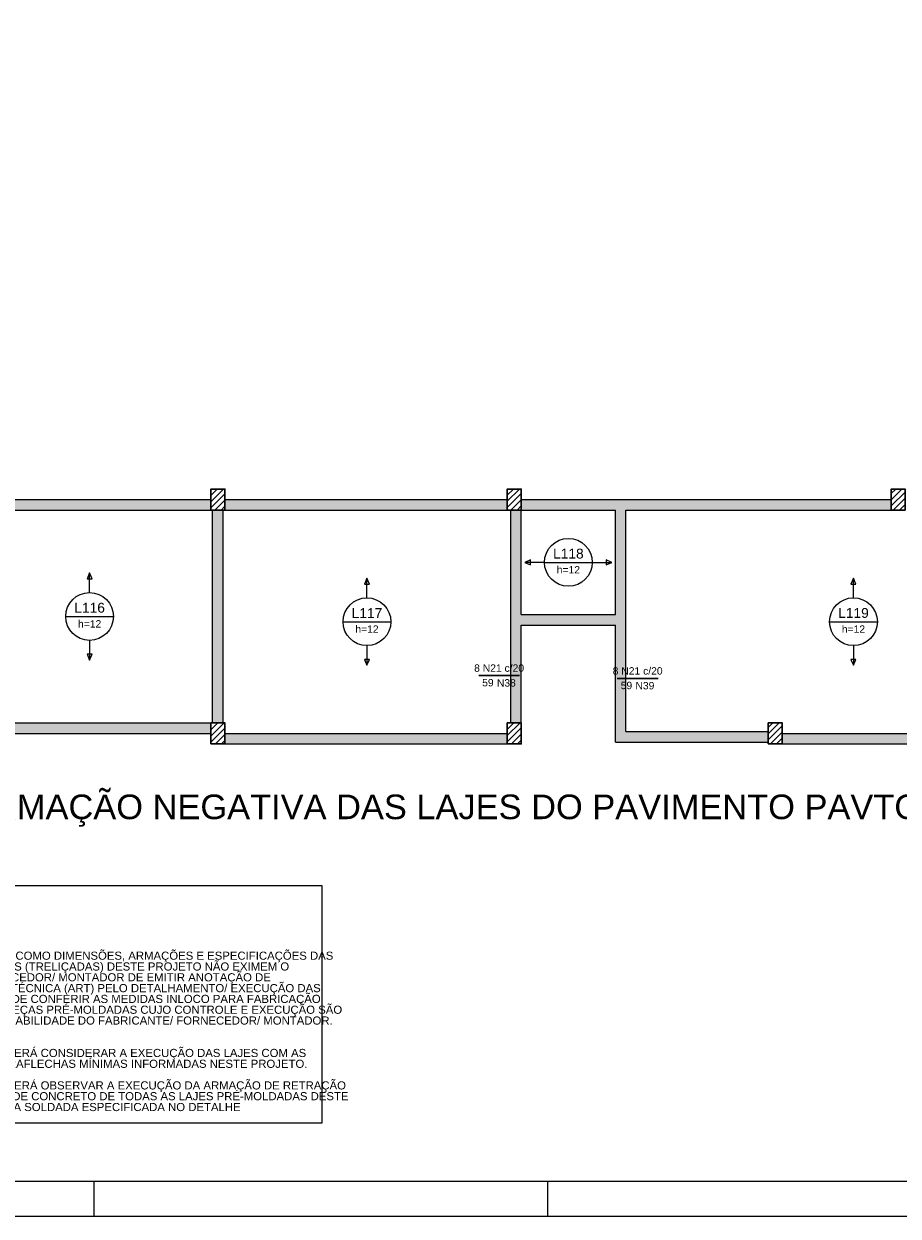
# Model space of a CAD drawing. Header units: millimetres. Extents: x 0 to 84.1, y 0 to 59.4.
# Tile 5 of 8: x 32.1 to 57.2, y 0 to 34.2. Entities that reach past the tile are written whole.
import ezdxf

# ---------------------------------------------------------------- set-up
doc = ezdxf.new("R2010")
doc.units = ezdxf.units.MM
doc.header["$MEASUREMENT"] = 0
doc.linetypes.add('NULL', pattern=[0])
for name, color, linetype, lineweight in [('CONTRAVENTAMENTOS', 4, 'Continuous', 9), ('Descrição da armadura', 7, 'Continuous', 0), ('DT-Armadura negativa', 4, 'Continuous', 30), ('DT-Hachura pilar em laje', 252, 'Continuous', 5), ('DT-Hachura viga em laje', 254, 'Continuous', 5), ('DT-Textos', 7, 'Continuous', 5), ('DT-Título', 3, 'Continuous', 20), ('FO-Pilares', 4, 'Continuous', 30), ('FO-Vigas', 1, 'Continuous', 20), ('Textos armaduras', 7, 'Continuous', 0)]:
    doc.layers.add(name, color=color, linetype=linetype, lineweight=lineweight)
doc.layers.add('SEDUC_MARF', color=1, linetype='Continuous')
doc.layers.add('SEDUC_MARGG', color=7, linetype='Continuous')
doc.styles.add('Arial', font='txt')

msp = doc.modelspace()

# ---------------------------------------------------------------- hatches: boundary and pattern name
at = {"layer": 'DT-Hachura pilar em laje', "linetype": 'Continuous'}
h = msp.add_hatch(dxfattribs=at)
h.set_pattern_fill('ANSI31', color=252, style=0)
h.paths.add_polyline_path([(37.451, 20.242), (37.651, 20.242), (37.851, 20.242), (37.851, 20.542), (37.851, 20.842), (37.651, 20.842), (37.451, 20.842), (37.451, 20.542)])
h = msp.add_hatch(dxfattribs=at)
h.set_pattern_fill('ANSI31', color=252, style=0)
h.paths.add_polyline_path([(45.948, 20.242), (46.148, 20.242), (46.348, 20.242), (46.348, 20.542), (46.348, 20.842), (46.148, 20.842), (45.948, 20.842), (45.948, 20.542)])
h = msp.add_hatch(dxfattribs=at)
h.set_pattern_fill('ANSI31', color=252, style=0)
h.paths.add_polyline_path([(56.951, 20.242), (57.151, 20.242), (57.351, 20.242), (57.351, 20.542), (57.351, 20.842), (57.151, 20.842), (56.951, 20.842), (56.951, 20.542)])
h = msp.add_hatch(dxfattribs=at)
h.set_pattern_fill('ANSI31', color=252, style=0)
h.paths.add_polyline_path([(37.451, 13.54), (37.651, 13.54), (37.851, 13.54), (37.851, 13.84), (37.851, 14.14), (37.651, 14.14), (37.451, 14.14), (37.451, 13.84)])
h = msp.add_hatch(dxfattribs=at)
h.set_pattern_fill('ANSI31', color=252, style=0)
h.paths.add_polyline_path([(45.948, 13.54), (46.148, 13.54), (46.348, 13.54), (46.348, 13.84), (46.348, 14.14), (46.148, 14.14), (45.948, 14.14), (45.948, 13.84)])
h = msp.add_hatch(dxfattribs=at)
h.set_pattern_fill('ANSI31', color=252, style=0)
h.paths.add_polyline_path([(53.427, 13.54), (53.627, 13.54), (53.827, 13.54), (53.827, 13.84), (53.827, 14.14), (53.627, 14.14), (53.427, 14.14), (53.427, 13.84)])
at = {"layer": 'DT-Hachura viga em laje', "linetype": 'Continuous'}
for points in [[(37.451, 20.542), (37.451, 20.542), (30.548, 20.542), (30.548, 20.242), (37.451, 20.242), (37.451, 20.542)], [(45.948, 20.542), (45.948, 20.542), (37.851, 20.542), (37.851, 20.242), (45.948, 20.242), (45.948, 20.542)], [(49.198, 20.392), (49.198, 20.392), (49.198, 20.542), (46.348, 20.542), (46.348, 20.242), (49.048, 20.242), (49.198, 20.392)], [(56.951, 20.542), (56.951, 20.542), (49.198, 20.542), (49.198, 20.392), (49.348, 20.242), (56.951, 20.242), (56.951, 20.542)], [(37.801, 20.242), (37.801, 20.242), (37.501, 20.242), (37.501, 14.14), (37.801, 14.14), (37.801, 20.242)], [(46.348, 17.243), (46.348, 17.243), (46.348, 20.242), (46.048, 20.242), (46.048, 17.093), (46.198, 17.093), (46.348, 17.243)], [(49.348, 20.242), (49.348, 20.242), (49.198, 20.392), (49.048, 20.242), (49.048, 17.243), (49.198, 17.093), (49.348, 17.093), (49.348, 20.242)], [(46.348, 16.943), (46.348, 16.943), (46.198, 17.093), (46.048, 17.093), (46.048, 14.14), (46.348, 14.14), (46.348, 16.943)], [(49.198, 17.093), (49.198, 17.093), (49.048, 17.243), (46.348, 17.243), (46.198, 17.093), (46.348, 16.943), (49.048, 16.943), (49.198, 17.093)], [(49.348, 13.889), (49.348, 13.889), (49.348, 17.093), (49.198, 17.093), (49.048, 16.943), (49.048, 13.589), (49.348, 13.889)], [(37.451, 13.84), (37.451, 13.84), (37.451, 14.14), (30.548, 14.14), (30.548, 13.84), (37.451, 13.84)], [(45.948, 13.84), (45.948, 13.84), (37.851, 13.84), (37.851, 13.54), (45.948, 13.54), (45.948, 13.84)], [(53.427, 13.889), (53.427, 13.889), (49.348, 13.889), (49.048, 13.589), (53.427, 13.589), (53.427, 13.889)], [(62.291, 13.84), (62.291, 13.84), (53.827, 13.84), (53.827, 13.54), (62.291, 13.54), (62.291, 13.84)]]:
    msp.add_hatch(color=254, dxfattribs=at).paths.add_polyline_path(points)

# ---------------------------------------------------------------- linework, layer by layer
at = {"layer": 'CONTRAVENTAMENTOS'}
msp.add_lwpolyline([(27.962, 9.481), (40.63, 9.481), (40.63, 2.668), (27.962, 2.668)], close=True, dxfattribs=at)
at = {"layer": 'DT-Armadura negativa'}
for points in [[(45.127, 15.496), (46.298, 15.496)], [(49.098, 15.416), (50.269, 15.416)]]:
    msp.add_lwpolyline(points, dxfattribs=at)
at = {"layer": 'DT-Textos'}
for p, q in [((46.617, 18.813), (46.448, 18.743)), ((46.617, 18.672), (46.617, 18.813)), ((48.948, 18.743), (48.779, 18.813)), ((48.779, 18.813), (48.779, 18.672)), ((46.448, 18.743), (46.617, 18.672)), ((47.013, 18.743), (48.383, 18.743)), ((48.779, 18.672), (48.948, 18.743)), ((33.974, 18.441), (33.904, 18.272)), ((33.904, 18.272), (34.045, 18.272)), ((34.045, 18.272), (33.974, 18.441)), ((41.924, 18.291), (41.854, 18.122)), ((41.854, 18.122), (41.995, 18.122)), ((41.995, 18.122), (41.924, 18.291)), ((55.869, 18.291), (55.799, 18.122)), ((55.799, 18.122), (55.94, 18.122)), ((55.94, 18.122), (55.869, 18.291)), ((33.289, 17.191), (34.66, 17.191)), ((41.239, 17.041), (42.61, 17.041)), ((55.184, 17.041), (56.555, 17.041)), ((34.045, 16.11), (33.904, 16.11)), ((33.904, 16.11), (33.974, 15.941)), ((33.974, 15.941), (34.045, 16.11)), ((41.995, 15.96), (41.854, 15.96)), ((41.854, 15.96), (41.924, 15.791)), ((41.924, 15.791), (41.995, 15.96)), ((55.94, 15.96), (55.799, 15.96)), ((55.799, 15.96), (55.869, 15.791)), ((55.869, 15.791), (55.94, 15.96))]:
    msp.add_line(p, q, dxfattribs=at)
for points in [[(47.013, 18.743), (46.448, 18.743)], [(48.383, 18.743), (48.948, 18.743)], [(33.974, 17.876), (33.974, 18.441)], [(41.924, 17.726), (41.924, 18.291)], [(55.869, 17.726), (55.869, 18.291)], [(33.974, 16.505), (33.974, 15.941)], [(41.924, 16.355), (41.924, 15.791)], [(55.869, 16.355), (55.869, 15.791)]]:
    msp.add_lwpolyline(points, dxfattribs=at)
for centre in [(47.698, 18.743), (33.974, 17.191), (41.924, 17.041), (55.869, 17.041)]:
    msp.add_circle(centre, 0.685, dxfattribs=at)
at = {"layer": 'FO-Pilares'}
for points in [[(37.451, 20.242), (37.651, 20.242), (37.851, 20.242), (37.851, 20.542), (37.851, 20.842), (37.651, 20.842), (37.451, 20.842), (37.451, 20.542), (37.451, 20.242)], [(45.948, 20.242), (46.148, 20.242), (46.348, 20.242), (46.348, 20.542), (46.348, 20.842), (46.148, 20.842), (45.948, 20.842), (45.948, 20.542), (45.948, 20.242)], [(56.951, 20.242), (57.151, 20.242), (57.351, 20.242), (57.351, 20.542), (57.351, 20.842), (57.151, 20.842), (56.951, 20.842), (56.951, 20.542), (56.951, 20.242)], [(37.451, 13.54), (37.651, 13.54), (37.851, 13.54), (37.851, 13.84), (37.851, 14.14), (37.651, 14.14), (37.451, 14.14), (37.451, 13.84), (37.451, 13.54)], [(45.948, 13.54), (46.148, 13.54), (46.348, 13.54), (46.348, 13.84), (46.348, 14.14), (46.148, 14.14), (45.948, 14.14), (45.948, 13.84), (45.948, 13.54)], [(53.427, 13.54), (53.627, 13.54), (53.827, 13.54), (53.827, 13.84), (53.827, 14.14), (53.627, 14.14), (53.427, 14.14), (53.427, 13.84), (53.427, 13.54)]]:
    msp.add_lwpolyline(points, close=True, dxfattribs=at)
at = {"layer": 'FO-Vigas'}
for p, q in [((30.548, 20.542), (37.451, 20.542)), ((37.851, 20.542), (45.948, 20.542)), ((46.348, 20.542), (49.198, 20.542)), ((49.198, 20.542), (56.951, 20.542)), ((30.548, 20.242), (37.451, 20.242)), ((37.501, 14.14), (37.501, 20.242)), ((37.801, 14.14), (37.801, 20.242)), ((37.851, 20.242), (45.948, 20.242)), ((46.048, 17.093), (46.048, 20.242)), ((46.348, 17.243), (46.348, 20.242)), ((46.348, 20.242), (49.048, 20.242)), ((49.048, 17.243), (49.048, 20.242)), ((49.348, 17.093), (49.348, 20.242)), ((49.348, 20.242), (56.951, 20.242)), ((46.048, 14.14), (46.048, 17.093)), ((46.348, 17.243), (49.048, 17.243)), ((49.348, 13.889), (49.348, 17.093)), ((46.348, 14.14), (46.348, 16.943)), ((46.348, 16.943), (49.048, 16.943)), ((49.048, 13.589), (49.048, 16.943)), ((30.548, 14.14), (37.451, 14.14)), ((30.548, 13.84), (37.451, 13.84)), ((37.851, 13.84), (45.948, 13.84)), ((49.348, 13.889), (53.427, 13.889)), ((53.827, 13.84), (62.291, 13.84)), ((37.851, 13.54), (45.948, 13.54)), ((49.048, 13.589), (53.427, 13.589)), ((53.827, 13.54), (62.291, 13.54))]:
    msp.add_line(p, q, dxfattribs=at)
at = {"layer": 'SEDUC_MARF'}
for p, q in [((34.1, 1), (34.1, 0)), ((47.1, 1), (47.1, 0))]:
    msp.add_line(p, q, dxfattribs=at)
msp.add_lwpolyline([(84.1, 59.4), (0, 59.4), (0, 0), (84.1, 0)], close=True, dxfattribs=at)
at = {"layer": 'SEDUC_MARGG'}
msp.add_lwpolyline([(2.5, 1), (83.1, 1), (83.1, 58.4), (2.5, 58.4)], close=True, dxfattribs=at)

# ---------------------------------------------------------------- texts
at = {"layer": 'Descrição da armadura', "linetype": 'NULL', "char_height": 0.2118, "line_spacing_factor": 0.9, "style": 'Arial'}
for s, insert, width, attachment_point in [('8 N21 c/20', (45.713, 15.603), 2.80513, 8), ('8 N21 c/20', (49.684, 15.522), 2.80513, 8), ('N38', (46.192, 15.179), 1.06399, 9), ('N39', (50.163, 15.099), 1.06399, 9)]:
    msp.add_mtext(s, dxfattribs=dict(at, insert=insert, width=width, attachment_point=attachment_point))
at = {"layer": 'DT-Textos', "linetype": 'NULL', "attachment_point": 8, "line_spacing_factor": 0.798, "style": 'Arial'}
for s, insert, char_height, width in [('L118', (47.698, 18.848), 0.2824, 1.7352), ('h=12', (47.698, 18.425), 0.2118, 1.30642), ('L116', (33.975, 17.297), 0.2824, 1.7352), ('L117', (41.925, 17.147), 0.2824, 1.7352), ('L119', (55.87, 17.147), 0.2824, 1.7352), ('h=12', (33.975, 16.873), 0.2118, 1.30642), ('h=12', (41.925, 16.723), 0.2118, 1.30642), ('h=12', (55.87, 16.723), 0.2118, 1.30642)]:
    msp.add_mtext(s, dxfattribs=dict(at, insert=insert, char_height=char_height, width=width))
at = {"layer": 'DT-Título', "linetype": 'NULL', "line_spacing_factor": 0.798, "style": 'Arial'}
for s, insert, char_height, width, attachment_point in [('ARMAÇÃO NEGATIVA DAS LAJES DO PAVIMENTO PAVTO 01 (EIXO X)', (63.399, 11.163), 0.706, 66.01482, 9), ('OBS:\\P\\P1 - AS INFORMAÇÕES COMO DIMENSÕES, ARMAÇÕES E ESPECIFICAÇÕES DAS LAJES PRÉ-MOLDADAS (TRELIÇADAS) DESTE PROJETO NÃO EXIMEM O FABRICANTE/ FORNECEDOR/ MONTADOR DE EMITIR ANOTAÇÃO DE RESPONSABILIDADE TÉCNICA (ART) PELO DETALHAMENTO/ EXECUÇÃO DAS MESMAS BEM COMO DE CONFERIR AS MEDIDAS INLOCO PARA FABRICAÇÃO, HAJA VISTA SEREM PEÇAS PRÉ-MOLDADAS CUJO CONTROLE E EXECUÇÃO SÃO DE INTEIRA RESPONSABILIDADE DO FABRICANTE/ FORNECEDOR/ MONTADOR.\\P\\P\\P2 - O MONTADOR DEVERÁ CONSIDERAR A EXECUÇÃO DAS LAJES COM AS RESPECTIVAS CONTRAFLECHAS MÍNIMAS INFORMADAS NESTE PROJETO. \\P\\P2 - O MONTADOR DEVERÁ OBSERVAR A EXECUÇÃO DA ARMAÇÃO DE RETRAÇÃO NA REGIÃO DA CAPA DE CONCRETO DE TODAS AS LAJES PRÉ-MOLDADAS DESTE PAVIMENTO COM TELA SOLDADA ESPECIFICADA NO DETALHE', (28.341, 3.009), 0.232942, 13.09048, 7)]:
    msp.add_mtext(s, dxfattribs=dict(at, insert=insert, char_height=char_height, width=width, attachment_point=attachment_point))
at = {"layer": 'Textos armaduras', "linetype": 'NULL', "char_height": 0.2118, "width": 1.04514, "attachment_point": 1, "line_spacing_factor": 0.9, "style": 'Arial'}
for insert in [(45.227, 15.399), (49.198, 15.319)]:
    msp.add_mtext('59', dxfattribs=dict(at, insert=insert))

doc.saveas('drawing.dxf')
